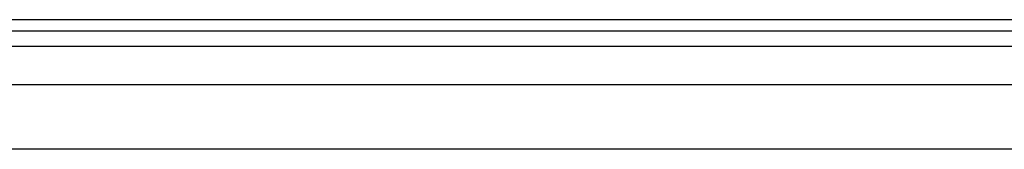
# Model space of a CAD drawing. Header units: inches. Extents: x 10 to 197, y 9 to 109.
# Tile 73 of 111: x 16.33 to 22.314, y 76.459 to 77.246. Entities that reach past the tile are written whole.
import ezdxf

# ---------------------------------------------------------------- set-up
doc = ezdxf.new("R2010")
doc.units = ezdxf.units.IN
doc.header["$MEASUREMENT"] = 0
doc.layers.add('Visible Edges(ANSI)', color=7, linetype='Continuous', lineweight=25)
doc.layers.add('Visible Tangent Edges(ANSI)', color=7, linetype='Continuous', lineweight=25)

msp = doc.modelspace()

# ---------------------------------------------------------------- linework, layer by layer
at = {"layer": 'Visible Edges(ANSI)'}
for p, q in [((34.1027, 77.246), (10.5067, 77.246)), ((10.5067, 77.178), (34.1027, 77.178)), ((12.8802, 76.8523), (33.3666, 76.8523)), ((33.3666, 76.4586), (12.8938, 76.4586))]:
    msp.add_line(p, q, dxfattribs=at)
at = {"layer": 'Visible Tangent Edges(ANSI)'}
msp.add_line((12.7541, 77.085), (34.1027, 77.085), dxfattribs=at)

doc.saveas('drawing.dxf')
